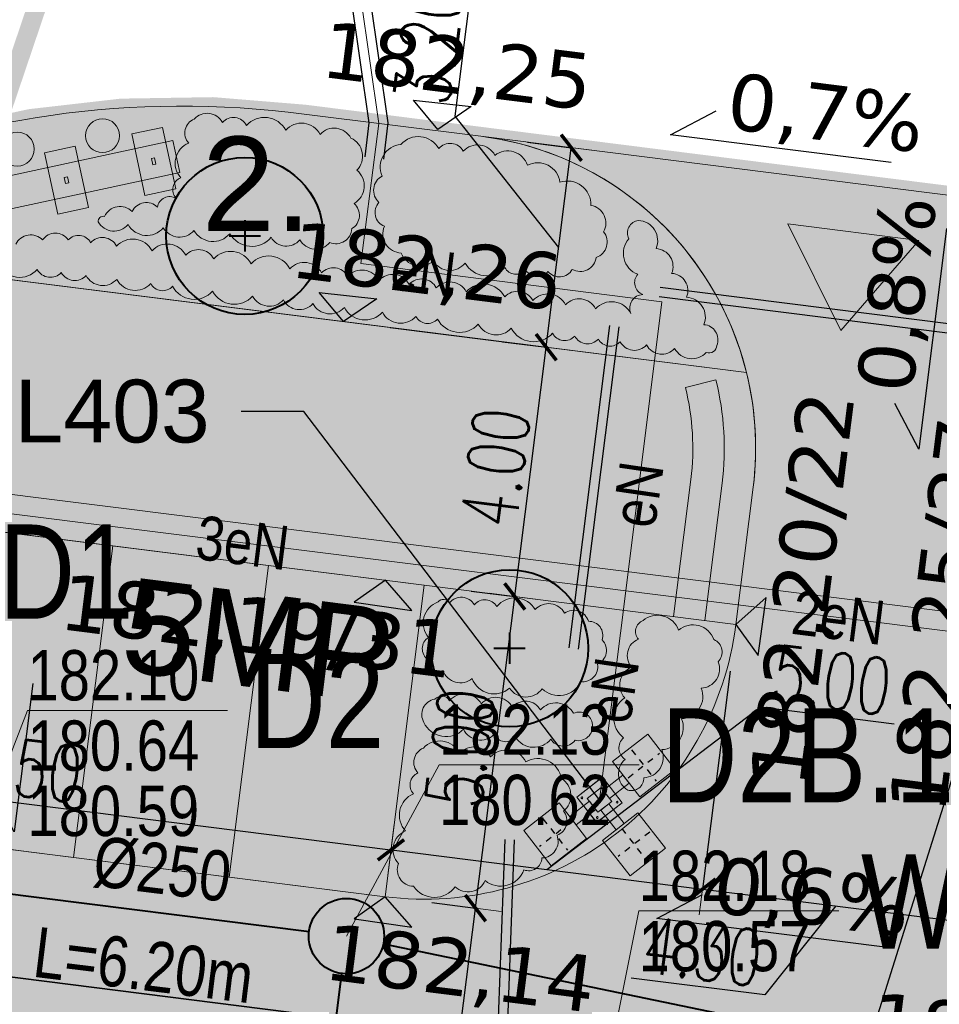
# Model space of a CAD drawing. Header units: millimetres. Extents: x 0 to 6566002, y 0 to 5716629.
# Tile 75 of 99: x 6564849 to 6564864, y 5715941 to 5715957. Entities that reach past the tile are written whole.
import ezdxf
from ezdxf import colors
from ezdxf.entities.mleader import LeaderData, LeaderLine
from ezdxf.enums import TextEntityAlignment as Align
from ezdxf.math import Vec2, Vec3

# ---------------------------------------------------------------- set-up
doc = ezdxf.new("R2010")
doc.units = ezdxf.units.MM
for name, pattern in [('ACAD_ISO04W100', [30, 24, -3, 0, -3]), ('DASHDOT', [25.4, 12.7, -6.35, 0, -6.35]), ('DASHED', [19.05, 12.7, -6.35])]:
    doc.linetypes.add(name, pattern=pattern)
doc.layers.add('!! KFC - IS-woda', color=160, linetype='Continuous')
doc.layers.add('E-przepusty', color=200, linetype='Continuous')
for name, color, linetype, lineweight in [('!IS-KD_OPIS', 64, 'Continuous', 13), ('!IS-W-OPIS RZĘDNYCH', 160, 'Continuous', 13), ('E-rys_sieci_nn_Amrest', 10, 'Continuous', 18), ('IS-KD', 64, 'kd_LINE', 40), ('MBC_krawezniki', 42, 'Continuous', 20), ('MBC_miejsca_parkingowe', 30, 'Continuous', 9), ('MBC_obszary', 143, 'Continuous', 5), ('MBC_opisy', 255, 'Continuous', 13), ('MBC_oprawy_zew', 12, 'Continuous', 15), ('MBC_oprawy_zew_opisy', 12, 'Continuous', 15), ('MBC_symbole', 255, 'Continuous', 13), ('MBC_szraf', 143, 'Continuous', 15), ('MBC_sztafaz', 36, 'Continuous', 15), ('MBC_sztafaz_opisy', 36, 'Continuous', 15), ('MBC_wymiar_ogolne', 133, 'Continuous', 13), ('MBC_zakres', 160, 'Continuous', 35), ('MBC_zakres_2', 160, 'Continuous', 35), ('pr_rzędne', 5, 'Continuous', 25), ('ps_obrzeze', 218, 'Continuous', 13), ('USUNIETE SIECI', 7, 'NIEIST_1', 5), ('WZ PRZEPUSTY_nawadnianie', 150, 'Continuous', 25), ('WZ_proj_krzewy', 94, 'Continuous', 20)]:
    doc.layers.add(name, color=color, linetype=linetype, lineweight=lineweight)
for name, color, linetype, lineweight, true_color in [('pr_plytki dla niewidomych', 7, 'Continuous', 0, 0x7f007f), ('pr_separatory', 7, 'Continuous', 0, 0xd17f15), ('WZ DRZEWA PROJEKTOWANE_nasadzenia kompensacyjne', 7, 'Continuous', 40, 0x1ba2a7)]:
    doc.layers.add(name, color=color, linetype=linetype, lineweight=lineweight, true_color=true_color)
doc.styles.add('Arial 5', font='arial.ttf', dxfattribs={"height": 1})
doc.styles.add('HB', font='isocpeui.ttf')
doc.styles.add('MtXpl_Arial_Narrow', font='ARIALN.TTF')
doc.styles.add('SIMPLEX', font='simplex.shx', dxfattribs={"width": 0.7})
doc.styles.get("Standard").update_dxf_attribs({"font": 'arial.ttf'})
doc.styles.add('Style-Verdana', font='verdana.ttf')
doc.linetypes.add('kd_LINE', pattern='A,12.7,-5.08,["kd",HB,S=2.54,R=0,X=-3.5,Y=-1.27],-2.35', length=20.13)
doc.linetypes.add('NIEIST_1', pattern='A,20,-0.01,["X",Standard,S=5,R=0,X=-2.54,Y=-2.54],-0.01', length=20.02)
doc.dimstyles.new('maadST', dxfattribs={"dimscale": 0.0075, "dimtxt": 120, "dimasz": 1, "dimexe": 0.25, "dimexo": 100, "dimgap": 15, "dimtad": 1, "dimrnd": 0.1, "dimzin": 0, "dimdsep": 46, "dimtxsty": 'SIMPLEX', "dimblk": 'MaadTick', "dimcen": 0, "dimdle": 0.2, "dimclrd": 256, "dimclre": 256, "dimclrt": 256, "dimadec": 0, "dimazin": 0, "dimtfac": 1, "dimtmove": 1, "dimatfit": 3, "dimldrblk": 'INTEGRAL', "dimfxl": 1, "dimtolj": 1, "dimtzin": 0, "dimarcsym": 0})

# ---------------------------------------------------------------- blocks, each defined once
blk = doc.blocks.new('L403 Square Bis top')
at = {"color": 0}
for points in [[(-22.875, -22.875), (22.875, -22.875), (22.875, 22.875), (-22.875, 22.875)], [(-66.375, -9), (-48.375, -9), (-48.375, 9), (-66.375, 9)], [(-48.375, -5.25), (-22.875, -5.25), (-22.875, 5.25), (-48.375, 5.25)]]:
    blk.add_lwpolyline(points, close=True, dxfattribs=at)
blk.add_lwpolyline([(-40.875, 5.25), (-40.875, 16.5), (-73.875, 16.5), (-73.875, -16.5), (-40.875, -16.5), (-40.875, -5.25)], dxfattribs=at)
for centre in [(-70.125, 12.75), (-44.625, 12.75), (-70.125, -12.75), (-44.625, -12.75)]:
    blk.add_circle(centre, 0.938, dxfattribs=at)
at = {"layer": 'Defpoints', "linetype": 'ACAD_ISO04W100', "ltscale": 0.1}
for p, q in [((0, 20.325), (0, -20.325)), ((-20.325, 0), (20.325, 0))]:
    blk.add_line(p, q, dxfattribs=at)
blk = doc.blocks.new('_SITEPLAN_BANNER')
at = {"layer": 'MBC_sztafaz'}
h = blk.add_hatch(color=256, dxfattribs=at)
h.dxf.hatch_style = 1
h.paths.add_polyline_path([(0, 8), (500, 8), (500, -18), (0, -18)])
at = {"layer": 'MBC_sztafaz', "lineweight": 5}
for points in [[(12, 20), (62, 20), (62, -30), (12, -30)], [(154, 20), (204, 20), (204, -30), (154, -30)], [(296, 20), (346, 20), (346, -30), (296, -30)], [(438, 20), (488, 20), (488, -30), (438, -30)], [(0, 8), (500, 8), (500, -18), (0, -18)], [(34.5, -2.5), (39.5, -2.5), (39.5, -7.5), (34.5, -7.5)], [(176.5, -2.5), (181.5, -2.5), (181.5, -7.5), (176.5, -7.5)], [(318.5, -2.5), (323.5, -2.5), (323.5, -7.5), (318.5, -7.5)], [(460.5, -2.5), (465.5, -2.5), (465.5, -7.5), (460.5, -7.5)]]:
    blk.add_lwpolyline(points, close=True, dxfattribs=at)
blk = doc.blocks.new('_None')
blk = doc.blocks.new('MaadTick')
at = {"color": 0}
blk.add_line((0, -54.8), (0, 54.8), dxfattribs=at)
at = {"color": 0, "const_width": 7.5}
blk.add_lwpolyline([(25, 25), (-25, -25)], dxfattribs=at)
blk = doc.blocks.new('*D61')
at = {"layer": 'Defpoints', "color": 0, "transparency": 16777216}
for p in [(6564855.133, 5715942.622), (6564856.573, 5715942.441), (6564857.435, 5715936.285)]:
    blk.add_point(p, dxfattribs=at)
at = {"layer": 'MBC_wymiar_ogolne', "lineweight": -2, "transparency": 16777216}
for p, q in [((6564855.877, 5715942.529), (6564856.575, 5715942.441)), ((6564855.824, 5715936.495), (6564856.572, 5715942.433)), ((6564856.691, 5715936.378), (6564855.821, 5715936.488))]:
    blk.add_line(p, q, dxfattribs=at)
at = {"layer": 'MBC_wymiar_ogolne', "lineweight": -2, "transparency": 16777216, "xscale": 0.0075, "yscale": 0.0075, "zscale": 0.0075}
for p, rotation in [((6564856.573, 5715942.441), 82.81540142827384), ((6564855.823, 5715936.488), 262.8154014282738)]:
    blk.add_blockref('MaadTick', p, dxfattribs=dict(at, rotation=rotation))
at = {"layer": 'MBC_wymiar_ogolne', "transparency": 16777216, "insert": (6564855.64, 5715939.535), "char_height": 0.9, "attachment_point": 5, "rotation": 82.8154, "style": 'SIMPLEX'}
blk.add_mtext('\\A1;6.00', dxfattribs=at)
blk = doc.blocks.new('_Integral')
at = {"color": 0, "linetype": 'ByBlock', "lineweight": -2}
for centre, start, end in [((0.4, -0.1), 102, 168), ((-0.4, 0.1), 282, 348)]:
    blk.add_arc(centre, 0.454, start, end, dxfattribs=at)
blk = doc.blocks.new('*D62')
at = {"layer": 'Defpoints', "color": 0, "transparency": 16777216}
for p in [(6564855.758, 5715947.583), (6564857.198, 5715947.402), (6564855.133, 5715942.622)]:
    blk.add_point(p, dxfattribs=at)
at = {"layer": 'MBC_wymiar_ogolne', "lineweight": -2, "transparency": 16777216}
for p, q in [((6564856.502, 5715947.489), (6564857.2, 5715947.401)), ((6564856.574, 5715942.448), (6564857.197, 5715947.394)), ((6564855.877, 5715942.529), (6564856.575, 5715942.441))]:
    blk.add_line(p, q, dxfattribs=at)
at = {"layer": 'MBC_wymiar_ogolne', "lineweight": -2, "transparency": 16777216, "xscale": 0.0075, "yscale": 0.0075, "zscale": 0.0075}
for p, rotation in [((6564857.198, 5715947.402), 82.81540142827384), ((6564856.573, 5715942.441), 262.8154014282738)]:
    blk.add_blockref('MaadTick', p, dxfattribs=dict(at, rotation=rotation))
at = {"layer": 'MBC_wymiar_ogolne', "transparency": 16777216, "insert": (6564856.328, 5715944.992), "char_height": 0.9, "attachment_point": 5, "rotation": 82.8154, "style": 'SIMPLEX'}
blk.add_mtext('\\A1;5.00', dxfattribs=at)
blk = doc.blocks.new('*D63')
at = {"layer": 'Defpoints', "color": 0, "transparency": 16777216}
for p in [(6564856.258, 5715951.552), (6564857.699, 5715951.37), (6564855.758, 5715947.583)]:
    blk.add_point(p, dxfattribs=at)
at = {"layer": 'MBC_wymiar_ogolne', "lineweight": -2, "transparency": 16777216}
for p, q in [((6564857.003, 5715951.458), (6564857.701, 5715951.37)), ((6564857.199, 5715947.409), (6564857.698, 5715951.363)), ((6564856.502, 5715947.489), (6564857.2, 5715947.401))]:
    blk.add_line(p, q, dxfattribs=at)
at = {"layer": 'MBC_wymiar_ogolne', "lineweight": -2, "transparency": 16777216, "xscale": 0.0075, "yscale": 0.0075, "zscale": 0.0075}
for p, rotation in [((6564857.699, 5715951.37), 82.81540142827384), ((6564857.198, 5715947.402), 262.8154014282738)]:
    blk.add_blockref('MaadTick', p, dxfattribs=dict(at, rotation=rotation))
at = {"layer": 'MBC_wymiar_ogolne', "transparency": 16777216, "insert": (6564856.89, 5715949.456), "char_height": 0.9, "attachment_point": 5, "rotation": 82.8154, "style": 'SIMPLEX'}
blk.add_mtext('\\A1;4.00', dxfattribs=at)
blk = doc.blocks.new('*D64')
at = {"layer": 'Defpoints', "color": 0, "transparency": 16777216}
for p in [(6564856.659, 5715954.727), (6564858.099, 5715954.545), (6564854.473, 5715951.777)]:
    blk.add_point(p, dxfattribs=at)
at = {"layer": 'MBC_wymiar_ogolne', "lineweight": -2, "transparency": 16777216}
for p, q in [((6564856.251, 5715955.048), (6564856.519, 5715957.176)), ((6564857.899, 5715952.958), (6564856.251, 5715955.048)), ((6564857.403, 5715954.633), (6564858.101, 5715954.545)), ((6564857.7, 5715951.378), (6564858.098, 5715954.538)), ((6564855.217, 5715951.683), (6564857.701, 5715951.37))]:
    blk.add_line(p, q, dxfattribs=at)
at = {"layer": 'MBC_wymiar_ogolne', "lineweight": -2, "transparency": 16777216, "xscale": 0.0075, "yscale": 0.0075, "zscale": 0.0075}
for p, rotation in [((6564858.099, 5715954.545), 82.81540142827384), ((6564857.699, 5715951.37), 262.8154014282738)]:
    blk.add_blockref('MaadTick', p, dxfattribs=dict(at, rotation=rotation))
at = {"layer": 'MBC_wymiar_ogolne', "transparency": 16777216, "insert": (6564855.827, 5715956.182), "char_height": 0.9, "attachment_point": 5, "rotation": 82.8154, "style": 'SIMPLEX'}
blk.add_mtext('\\A1;3.20', dxfattribs=at)
blk = doc.blocks.new('*D79')
at = {"layer": 'Defpoints', "color": 0, "transparency": 16777216}
for p in [(6564843.135, 5715947.388), (6564855.227, 5715943.368), (6564855.133, 5715942.622)]:
    blk.add_point(p, dxfattribs=at)
at = {"layer": 'MBC_wymiar_ogolne', "lineweight": -2, "transparency": 16777216}
for p, q in [((6564843.041, 5715946.644), (6564842.825, 5715944.929)), ((6564842.832, 5715944.93), (6564855.219, 5715943.369)), ((6564855.227, 5715943.366), (6564855.227, 5715943.37))]:
    blk.add_line(p, q, dxfattribs=at)
at = {"layer": 'MBC_wymiar_ogolne', "lineweight": -2, "transparency": 16777216, "xscale": 0.0075, "yscale": 0.0075, "zscale": 0.0075}
for p, rotation in [((6564842.825, 5715944.931), 172.8154014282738), ((6564855.227, 5715943.368), 352.8154014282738)]:
    blk.add_blockref('MaadTick', p, dxfattribs=dict(at, rotation=rotation))
at = {"layer": 'MBC_wymiar_ogolne', "transparency": 16777216, "insert": (6564849.096, 5715944.708), "char_height": 0.9, "attachment_point": 5, "rotation": 352.8154, "style": 'SIMPLEX'}
blk.add_mtext('\\A1;12.50', dxfattribs=at)
blk = doc.blocks.new('*D80')
at = {"layer": 'Defpoints', "color": 0, "transparency": 16777216}
for p in [(6564860.719, 5715946.958), (6564855.133, 5715942.622), (6564860.188, 5715942.743)]:
    blk.add_point(p, dxfattribs=at)
at = {"layer": 'MBC_wymiar_ogolne', "lineweight": -2, "transparency": 16777216}
for p, q in [((6564860.625, 5715946.214), (6564860.187, 5715942.741)), ((6564857.707, 5715943.055), (6564861.11, 5715945.645)), ((6564861.11, 5715945.645), (6564863.238, 5715945.377)), ((6564855.227, 5715943.366), (6564855.227, 5715943.37)), ((6564855.234, 5715943.367), (6564860.18, 5715942.743))]:
    blk.add_line(p, q, dxfattribs=at)
at = {"layer": 'MBC_wymiar_ogolne', "lineweight": -2, "transparency": 16777216, "xscale": 0.0075, "yscale": 0.0075, "zscale": 0.0075}
for p, rotation in [((6564855.227, 5715943.368), 172.8154014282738), ((6564860.188, 5715942.743), 352.8154014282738)]:
    blk.add_blockref('MaadTick', p, dxfattribs=dict(at, rotation=rotation))
at = {"layer": 'MBC_wymiar_ogolne', "transparency": 16777216, "insert": (6564862.245, 5715946.069), "char_height": 0.9, "attachment_point": 5, "rotation": 352.8154, "style": 'SIMPLEX'}
blk.add_mtext('\\A1;5.00', dxfattribs=at)
blk = doc.blocks.new('*D81')
at = {"layer": 'Defpoints', "color": 0, "transparency": 16777216}
for p in [(6564860.719, 5715946.958), (6564864.429, 5715942.208), (6564864.335, 5715941.462)]:
    blk.add_point(p, dxfattribs=at)
at = {"layer": 'MBC_wymiar_ogolne', "lineweight": -2, "transparency": 16777216}
for p, q in [((6564860.625, 5715946.214), (6564860.187, 5715942.741)), ((6564860.195, 5715942.742), (6564864.422, 5715942.209)), ((6564862.308, 5715942.475), (6564861.18, 5715941.058)), ((6564864.429, 5715942.207), (6564864.429, 5715942.21)), ((6564861.18, 5715941.058), (6564859.052, 5715941.326))]:
    blk.add_line(p, q, dxfattribs=at)
at = {"layer": 'MBC_wymiar_ogolne', "lineweight": -2, "transparency": 16777216, "xscale": 0.0075, "yscale": 0.0075, "zscale": 0.0075}
for p, rotation in [((6564860.188, 5715942.743), 172.8154014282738), ((6564864.429, 5715942.208), 352.8154014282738)]:
    blk.add_blockref('MaadTick', p, dxfattribs=dict(at, rotation=rotation))
at = {"layer": 'MBC_wymiar_ogolne', "transparency": 16777216, "insert": (6564860.187, 5715941.75), "char_height": 0.9, "attachment_point": 5, "rotation": 352.8154, "style": 'SIMPLEX'}
blk.add_mtext('\\A1;4.30', dxfattribs=at)
blk = doc.blocks.new('*D99')
at = {"layer": 'Defpoints', "color": 0, "transparency": 16777216}
for p in [(6564877.88, 5715976.29), (6564861.043, 5715934.595), (6564864.443, 5715933.527)]:
    blk.add_point(p, dxfattribs=at)
at = {"layer": 'MBC_wymiar_ogolne', "lineweight": -2, "transparency": 16777216}
for p, q in [((6564874.477, 5715977.351), (6564861.045, 5715934.602)), ((6564877.164, 5715976.515), (6564874.477, 5715977.359)), ((6564863.728, 5715933.751), (6564861.041, 5715934.596))]:
    blk.add_line(p, q, dxfattribs=at)
at = {"layer": 'MBC_wymiar_ogolne', "lineweight": -2, "transparency": 16777216, "xscale": 0.0075, "yscale": 0.0075, "zscale": 0.0075}
for p, rotation in [((6564874.479, 5715977.359), 72.5568132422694), ((6564861.043, 5715934.595), 252.5568132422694)]:
    blk.add_blockref('MaadTick', p, dxfattribs=dict(at, rotation=rotation))
at = {"layer": 'MBC_wymiar_ogolne', "transparency": 16777216, "insert": (6564867.224, 5715956.145), "char_height": 0.9, "attachment_point": 5, "rotation": 72.5568, "style": 'SIMPLEX'}
blk.add_mtext('\\A1;44.80', dxfattribs=at)
blk = doc.blocks.new('drzewo proj')
at = {"layer": 'WZ DRZEWA PROJEKTOWANE_nasadzenia kompensacyjne', "color": 0}
for points in [[(6564848.497, 5715868.085), (6564848.497, 5715867.585)], [(6564848.247, 5715867.835), (6564848.747, 5715867.835)]]:
    blk.add_lwpolyline(points, dxfattribs=at)
blk.add_circle((6564848.497, 5715867.835), 1.25, dxfattribs=at)

msp = doc.modelspace()

# ---------------------------------------------------------------- hatches: boundary and pattern name
at = {"layer": 'MBC_symbole'}
h = msp.add_hatch(color=82, dxfattribs=at)
h.dxf.hatch_style = 1
h.paths.add_polyline_path([(6564863.63, 5715953.069), (6564862.391, 5715951.636), (6564861.546, 5715953.332)])
at = {"layer": 'MBC_szraf'}
h = msp.add_hatch(dxfattribs=at)
h.set_pattern_fill('GOST_GLASS', color=64, scale=0.1, angle=180)
h.set_pattern_definition([(217.8154, (6564851.5972, 5715920.57143), (-0.841866, 0.1061225), [0.5, -0.7]), (217.8154, (6564851.38676, 5715920.59797), (-0.841866, 0.1061225), [0.2, -1]), (217.8154, (6564851.5707, 5715920.36097), (-0.841866, 0.1061225), [0.2, -1])])
h.paths.add_polyline_path([(6564879.763, 5715911.175), (6564879.481, 5715908.937), (6564891.437, 5715909.385), (6564891.628, 5715911), (6564886.668, 5715911.625), (6564886.504, 5715910.325)])
h.paths.add_polyline_path([(6564846.159, 5715915.411), (6564845.659, 5715911.442), (6564868.704, 5715908.537), (6564877.253, 5715908.854), (6564877.58, 5715911.45)])
edge = h.paths.add_edge_path()
edge.add_line((6564839.417, 5715917.894), (6564837.249, 5715920.687))
edge.add_line((6564837.249, 5715920.687), (6564839.5, 5715938.545))
edge.add_line((6564839.5, 5715938.545), (6564842.293, 5715940.713))
edge.add_line((6564842.293, 5715940.713), (6564843.356, 5715949.146))
edge.add_line((6564843.356, 5715949.146), (6564840.213, 5715949.543))
edge.add_arc((6564851.909, 5715940.301), 14.906, 141.6866, 144.249)
edge.add_line((6564839.811, 5715949.011), (6564835.241, 5715912.756))
edge.add_line((6564835.241, 5715912.756), (6564838.714, 5715912.318))
edge.add_line((6564838.714, 5715912.318), (6564839.417, 5715917.894))
edge = h.paths.add_edge_path()
edge.add_line((6564855.758, 5715947.583), (6564855.133, 5715942.622))
edge.add_arc((6564855.758, 5715947.583), 5, 262.8154, 352.8154)
edge.add_line((6564860.719, 5715946.958), (6564855.758, 5715947.583))
edge = h.paths.add_edge_path()
edge.add_arc((6564856.033, 5715949.766), 5, 13.9156, 82.8154)
edge.add_line((6564856.659, 5715954.727), (6564853.848, 5715955.081))
edge.add_arc((6564851.909, 5715940.301), 14.906, 82.5263, 121.066)
edge.add_line((6564844.217, 5715953.07), (6564860.887, 5715950.968))
at = {"layer": 'MBC_szraf', "true_color": 0x636466, "transparency": 33554687}
h = msp.add_hatch(dxfattribs=at)
h.set_pattern_fill('DOTS', color=251, scale=0.3)
edge = h.paths.add_edge_path()
edge.add_line((6564890.021, 5715938.225), (6564890.646, 5715943.185))
edge.add_line((6564890.646, 5715943.185), (6564890.921, 5715945.368))
edge.add_arc((6564895.882, 5715944.743), 5, 82.8154, 172.8154, ccw=False)
edge.add_line((6564896.507, 5715949.703), (6564887.889, 5715950.79))
edge.add_arc((6564887.82, 5715950.295), 0.5, -29.8834, 82.0755, ccw=False)
edge.add_arc((6564895.911, 5715944.735), 9.319, 145.2621, 172.7932)
edge.add_line((6564886.666, 5715945.904), (6564886.391, 5715943.722))
edge.add_arc((6564881.43, 5715944.347), 5, 262.8154, 352.8154, ccw=False)
edge.add_line((6564880.805, 5715939.386), (6564866.716, 5715941.162))
edge.add_line((6564866.716, 5715941.162), (6564864.335, 5715941.462))
edge.add_line((6564864.335, 5715941.462), (6564865.235, 5715948.606))
edge.add_arc((6564856.033, 5715949.766), 9.275, 352.8154, 380.2166)
edge.add_arc((6564865.206, 5715953.144), 0.5, 82.7802, 200.2166, ccw=False)
edge.add_line((6564865.269, 5715953.64), (6564856.659, 5715954.727))
edge.add_arc((6564856.033, 5715949.766), 5, -7.1846, 82.8154, ccw=False)
edge.add_line((6564860.994, 5715949.141), (6564860.719, 5715946.958))
edge.add_arc((6564855.758, 5715947.583), 5, 262.8154, 352.8154, ccw=False)
edge.add_line((6564855.133, 5715942.622), (6564842.731, 5715944.186))
edge.add_line((6564842.731, 5715944.186), (6564842.293, 5715940.713))
edge.add_line((6564842.293, 5715940.713), (6564839.417, 5715917.894))
edge.add_line((6564839.417, 5715917.894), (6564839.214, 5715916.287))
edge.add_line((6564839.214, 5715916.287), (6564846.159, 5715915.411))
edge.add_line((6564846.159, 5715915.411), (6564877.58, 5715911.45))
edge.add_line((6564877.58, 5715911.45), (6564879.763, 5715911.175))
edge.add_line((6564879.763, 5715911.175), (6564886.504, 5715910.325))
edge.add_line((6564886.504, 5715910.325), (6564886.668, 5715911.625))
edge.add_line((6564886.668, 5715911.625), (6564887.918, 5715921.547))
edge.add_line((6564887.918, 5715921.547), (6564888.031, 5715922.439))
edge.add_line((6564888.031, 5715922.439), (6564888.343, 5715924.92))
edge.add_line((6564888.343, 5715924.92), (6564888.457, 5715925.823))
edge.add_line((6564888.457, 5715925.823), (6564890.021, 5715938.225))
edge = h.paths.add_edge_path(flags=16)
edge.add_line((6564877.569, 5715933.747), (6564850.414, 5715937.17))
edge.add_arc((6564849.801, 5715932.158), 5.049, 83.0282, 166.577)
edge.add_line((6564844.89, 5715933.33), (6564844.062, 5715926.762))
edge.add_arc((6564851.503, 5715925.824), 7.5, 172.8154, 262.8154)
edge.add_line((6564850.565, 5715918.383), (6564876.53, 5715915.11))
edge.add_arc((6564877.155, 5715920.071), 5, 262.8154, 352.8154)
edge.add_line((6564882.116, 5715919.446), (6564883.257, 5715928.494))
edge.add_arc((6564878.209, 5715928.577), 5.049, 359.0538, 442.6026)
edge.add_arc((6564856.328, 5715760.048), 174.992, 82.60258, 83.02822)
edge = h.paths.add_edge_path()
edge.add_line((6564900.184, 5715949.24), (6564899.872, 5715946.76))
edge.add_arc((6564897.391, 5715947.072), 2.5, 352.8154, 442.8133)
edge.add_line((6564897.704, 5715949.553), (6564900.184, 5715949.24))
at = {"layer": 'MBC_szraf'}
h = msp.add_hatch(dxfattribs=at)
h.set_pattern_fill('AR-SAND', color=251, scale=0.01, angle=180)
h.set_pattern_definition([(210.3154, (6564851.59722, 5715920.57143), (-0.0453345, -0.4875716), [0, -0.38608, 0, -0.4318, 0, -0.41275]), (180.3154, (6564851.5972, 5715920.57143), (-0.535645, -0.654977), [0, -0.20828, 0, -0.34798, 0, -0.13335]), (140.3154, (6564851.9072, 5715920.53236), (-0.7849615, 0.097501), [0, -0.127, 0, -0.4572, 0, -0.5969]), (130.3154, (6564851.9072, 5715920.53236), (-0.785442, -0.125684), [0, -0.0635, 0, -0.29972, 0, -0.3429])])
edge = h.paths.add_edge_path()
edge.add_arc((6564851.909, 5715940.301), 14.906, 121.066, 141.6866)
edge.add_line((6564840.213, 5715949.543), (6564843.356, 5715949.146))
edge.add_line((6564843.356, 5715949.146), (6564855.758, 5715947.583))
edge.add_line((6564855.758, 5715947.583), (6564860.719, 5715946.958))
edge.add_line((6564860.719, 5715946.958), (6564860.994, 5715949.141))
edge.add_arc((6564856.033, 5715949.766), 5, 352.8154, 373.9156)
edge.add_line((6564860.887, 5715950.968), (6564844.217, 5715953.07))
at = {"layer": 'MBC_szraf', "transparency": 33554559}
h = msp.add_hatch(dxfattribs=at)
h.set_pattern_fill('AR-SAND', color=210, scale=0.01, angle=180)
h.set_pattern_definition([(217.5, (0, 0), (0.01600031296, -0.48941323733), [0, -0.38608, 0, -0.4318, 0, -0.41275]), (187.5, (0, 0), (-0.44952328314, -0.71682510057), [0, -0.20828, 0, -0.34798, 0, -0.13335]), (147.5, (0.3124, -4e-17), (-0.790992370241, -0.001437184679), [0, -0.127, 0, -0.4572, 0, -0.5969]), (137.5, (0.3124, -4e-17), (-0.76355645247, -0.222929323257), [0, -0.0635, 0, -0.29972, 0, -0.3429])])
h.paths.add_polyline_path([(6564881.43, 5715944.347), (6564867.143, 5715946.148), (6564866.518, 5715941.187), (6564880.805, 5715939.386)])
h.paths.add_polyline_path([(6564842.293, 5715940.713), (6564839.5, 5715938.545), (6564837.249, 5715920.687), (6564839.417, 5715917.894)])
h.paths.add_polyline_path([(6564855.758, 5715947.583), (6564843.356, 5715949.146), (6564842.731, 5715944.186), (6564855.133, 5715942.622)])
edge = h.paths.add_edge_path()
edge.add_line((6564852.894, 5715936.857), (6564850.414, 5715937.17))
edge.add_arc((6564849.801, 5715932.158), 5.049, 83.0282, 166.577)
edge.add_line((6564844.89, 5715933.33), (6564844.062, 5715926.762))
edge.add_arc((6564851.503, 5715925.824), 7.5, 172.8154, 262.8154)
edge.add_line((6564850.565, 5715918.383), (6564873.97, 5715915.433))
edge.add_line((6564873.97, 5715915.433), (6564871.803, 5715918.226))
edge.add_line((6564871.803, 5715918.226), (6564850.878, 5715920.864))
edge.add_arc((6564851.503, 5715925.824), 5, 172.8154, 262.8154, ccw=False)
edge.add_line((6564846.543, 5715926.45), (6564847.371, 5715933.018))
edge.add_arc((6564852.281, 5715931.846), 5.049, 83.0282, 166.577, ccw=False)
at = {"layer": 'pr_plytki dla niewidomych'}
h = msp.add_hatch(color=256, dxfattribs=at)
edge = h.paths.add_edge_path()
edge.add_arc((6564856.121, 5715949.763), 4.413, 352.711, 376.7737)
edge.add_line((6564860.346, 5715951.036), (6564859.864, 5715950.885))
edge.add_arc((6564856.213, 5715949.76), 3.821, -7.4332, 17.1312, ccw=False)
edge.add_line((6564860.002, 5715949.266), (6564859.727, 5715947.083))
edge.add_line((6564859.727, 5715947.083), (6564860.223, 5715947.02))
edge.add_line((6564860.223, 5715947.02), (6564860.498, 5715949.203))
at = {"layer": 'WZ_proj_krzewy', "transparency": 33554534}
h = msp.add_hatch(color=63, dxfattribs=at)
h.dxf.hatch_style = 1
edge = h.paths.add_edge_path()
edge.add_arc((6564881.581, 5715920.214), 0.5, 0, 360)
edge = h.paths.add_edge_path()
edge.add_arc((6564881.839, 5715921.902), 0.5, 0, 360)
edge = h.paths.add_edge_path()
edge.add_arc((6564876.912, 5715917.872), 0.5, 0, 360)
edge = h.paths.add_edge_path()
edge.add_arc((6564882.591, 5715926.933), 0.5, 0, 360)
edge = h.paths.add_edge_path()
edge.add_arc((6564882.663, 5715928.604), 0.5, 0, 360)
edge = h.paths.add_edge_path()
edge.add_arc((6564879.53, 5715932.693), 0.5, 0, 360)
edge = h.paths.add_edge_path()
edge.add_arc((6564847.296, 5715927.961), 0.5, 0, 360)
edge = h.paths.add_edge_path()
edge.add_arc((6564848.962, 5715933.094), 0.5, 0, 360)
edge = h.paths.add_edge_path()
edge.add_arc((6564852.256, 5715935.966), 0.5, 0, 360)
edge = h.paths.add_edge_path()
edge.add_arc((6564850.636, 5715954.737), 0.27, 0, 360)
edge = h.paths.add_edge_path()
edge.add_arc((6564849.279, 5715954.524), 0.27, 0, 360)
edge = h.paths.add_edge_path()
edge.add_arc((6564847.873, 5715954.216), 0.27, 0, 360)
edge = h.paths.add_edge_path()
edge.add_arc((6564892.634, 5715946.919), 0.27, 0, 360)
edge = h.paths.add_edge_path()
edge.add_arc((6564891.831, 5715947.05), 0.27, 0, 360)
edge = h.paths.add_edge_path()
edge.add_arc((6564892.518, 5715947.816), 0.27, 0, 360)

# ---------------------------------------------------------------- linework, layer by layer
at = {"layer": '!! KFC - IS-woda', "lineweight": 35}
msp.add_line((6564840.865, 5715942.39), (6564858.72, 5715940.141), dxfattribs=at)
at = {"layer": '!IS-KD_OPIS'}
for points in [[(6564848.35, 5715942.768), (6564849.44, 5715945.588), (6564852.626, 5715945.588)], [(6564854.519, 5715941.996), (6564855.993, 5715944.723), (6564859.179, 5715944.723)]]:
    msp.add_lwpolyline(points, dxfattribs=at)
at = {"layer": '!IS-W-OPIS RZĘDNYCH'}
msp.add_lwpolyline([(6564858.72, 5715940.141), (6564859.171, 5715942.396), (6564862.357, 5715942.396)], dxfattribs=at)
at = {"layer": 'E-przepusty'}
for p, q in [((6564854.88, 5715954.94), (6564851.624, 5715977.61)), ((6564855.182, 5715954.943), (6564851.921, 5715977.653)), ((6564854.815, 5715954.4), (6564854.88, 5715954.94)), ((6564855.113, 5715954.365), (6564855.182, 5715954.943))]:
    msp.add_line(p, q, dxfattribs=at)
at = {"layer": 'E-rys_sieci_nn_Amrest'}
for p, q in [((6564855.032, 5715954.932), (6564851.714, 5715978.039)), ((6564854.749, 5715952.7), (6564855.032, 5715954.932)), ((6564854.749, 5715952.7), (6564855.032, 5715954.932)), ((6564859.542, 5715952.092), (6564854.749, 5715952.7)), ((6564859.542, 5715952.092), (6564858.965, 5715947.491)), ((6564841.754, 5715949.651), (6564867.183, 5715946.46)), ((6564858.547, 5715944.163, 6.001), (6564858.965, 5715947.491))]:
    msp.add_line(p, q, dxfattribs=at)
at = {"layer": 'IS-KD', "linetype": 'ByBlock', "ltscale": 0.3}
for p, q in [((6564848.945, 5715942.694), (6564853.923, 5715942.07)), ((6564855.106, 5715941.874), (6564863.763, 5715940.081))]:
    msp.add_line(p, q, dxfattribs=at)
msp.add_lwpolyline([(6564853.615, 5715934.821), (6564854.444, 5715941.4)], dxfattribs=at)
msp.add_circle((6564854.519, 5715941.995), 0.6, dxfattribs=at)
at = {"layer": 'MBC_krawezniki'}
for points in [[(6564856.659, 5715954.727, -0.310029), (6564860.887, 5715950.968)], [(6564860.719, 5715946.958, -0.414214), (6564855.133, 5715942.622), (6564855.758, 5715947.583), (6564843.356, 5715949.146), (6564842.293, 5715940.713), (6564839.5, 5715938.545), (6564837.249, 5715920.687), (6564839.417, 5715917.894), (6564839.214, 5715916.287), (6564838.714, 5715912.318), (6564845.659, 5715911.442), (6564846.159, 5715915.411), (6564877.58, 5715911.45)]]:
    msp.add_lwpolyline(points, format="xyb", dxfattribs=at)
at = {"layer": 'MBC_krawezniki', "color": 132, "true_color": 0x00cccc}
msp.add_lwpolyline([(6564860.887, 5715950.968, -0.092328), (6564860.994, 5715949.141), (6564860.719, 5715946.958)], format="xyb", dxfattribs=at)
at = {"layer": 'MBC_krawezniki', "color": 160, "linetype": 'DASHED', "ltscale": 0.1}
msp.add_lwpolyline([(6564855.133, 5715942.622), (6564842.731, 5715944.186)], dxfattribs=at)
at = {"layer": 'MBC_miejsca_parkingowe'}
for points in [[(6564850.172, 5715943.248), (6564850.797, 5715948.208), (6564848.317, 5715948.521), (6564847.692, 5715943.56)], [(6564852.652, 5715942.935), (6564853.278, 5715947.896), (6564850.797, 5715948.208), (6564850.172, 5715943.248)], [(6564855.133, 5715942.622), (6564855.758, 5715947.583), (6564853.278, 5715947.896), (6564852.652, 5715942.935)]]:
    msp.add_lwpolyline(points, close=True, dxfattribs=at)
at = {"layer": 'MBC_obszary'}
for p, q in [((6564843.356, 5715949.146), (6564855.758, 5715947.583)), ((6564855.758, 5715947.583), (6564855.133, 5715942.622))]:
    msp.add_line(p, q, dxfattribs=at)
msp.add_lwpolyline([(6564855.133, 5715942.622, 0.414214), (6564860.719, 5715946.958), (6564860.994, 5715949.141, 0.414214), (6564856.659, 5715954.727), (6564853.848, 5715955.081, 0.276022), (6564839.811, 5715949.011)], format="xyb", dxfattribs=at)
for points in [[(6564865.861, 5715953.567), (6564856.659, 5715954.727)], [(6564860.887, 5715950.968), (6564844.217, 5715953.07)], [(6564860.719, 5715946.958), (6564855.758, 5715947.583)], [(6564855.133, 5715942.622), (6564842.731, 5715944.186)]]:
    msp.add_lwpolyline(points, dxfattribs=at)
at = {"layer": 'MBC_symbole', "color": 82}
msp.add_lwpolyline([(6564863.63, 5715953.069), (6564862.391, 5715951.636), (6564861.546, 5715953.332), (6564863.63, 5715953.069)], dxfattribs=at)
at = {"layer": 'MBC_zakres', "color": 12, "linetype": 'DASHDOT', "ltscale": 0.1, "const_width": 0.3}
msp.add_lwpolyline([(6564853.848, 5715955.081, 0.276263), (6564839.811, 5715949.011), (6564835.241, 5715912.756), (6564868.704, 5715908.537), (6564895.177, 5715909.518), (6564900.184, 5715949.24)], format="xyb", close=True, dxfattribs=at)
at = {"layer": 'MBC_zakres_2', "color": 210, "linetype": 'DASHDOT', "ltscale": 0.1, "const_width": 0.3}
msp.add_lwpolyline([(6564760.922, 5715982.52), (6564843.177, 5715976.135), (6564849.786, 5715957.37), (6564841.972, 5715934.274), (6564842.631, 5715909.087), (6565027.21, 5715911.289), (6565027.21, 5715887.144), (6565012.29, 5715886.609), (6565012.29, 5715897.814), (6564830.885, 5715895.649), (6564835.855, 5715959.669), (6564759.608, 5715965.588), (6564760.922, 5715982.522)], dxfattribs=at)
at = {"layer": 'pr_plytki dla niewidomych'}
for p, q in [((6564859.916, 5715950.728), (6564860.401, 5715950.848)), ((6564859.727, 5715947.083), (6564860.002, 5715949.266)), ((6564860.223, 5715947.02), (6564860.498, 5715949.203))]:
    msp.add_line(p, q, dxfattribs=at)
for radius in [4.5, 4]:
    msp.add_arc((6564856.033, 5715949.766), radius, 352.8154, 13.9156, dxfattribs=at)
at = {"layer": 'pr_rzędne', "color": 5, "flags": 128}
for points in [[(6564855.974, 5715954.837), (6564855.584, 5715955.301), (6564856.505, 5715955.199), (6564855.974, 5715954.837)], [(6564854.473, 5715951.777), (6564854.082, 5715952.241), (6564855.004, 5715952.139), (6564854.473, 5715951.777)], [(6564855.138, 5715947.661), (6564854.644, 5715947.309), (6564855.562, 5715947.179), (6564855.138, 5715947.661)], [(6564860.719, 5715946.958), (6564861.072, 5715946.464), (6564861.201, 5715947.383), (6564860.719, 5715946.958)], [(6564855.133, 5715942.622), (6564854.639, 5715942.27), (6564855.558, 5715942.14), (6564855.133, 5715942.622)]]:
    msp.add_lwpolyline(points, close=True, dxfattribs=at)
for points in [[(6564863.191, 5715954.308), (6564859.678, 5715954.751), (6564860.407, 5715955.132)], [(6564864.074, 5715953.26), (6564863.631, 5715949.747), (6564863.249, 5715950.476)], [(6564849.526, 5715946.015), (6564849.229, 5715943.657), (6564848.848, 5715944.386)], [(6564863.215, 5715941.801), (6564859.46, 5715942.274), (6564860.189, 5715942.656)]]:
    msp.add_lwpolyline(points, dxfattribs=at)
at = {"layer": 'pr_separatory', "const_width": 0.2}
for points in [[(6564848.478, 5715947.795), (6564850.462, 5715947.545)], [(6564850.958, 5715947.483), (6564852.942, 5715947.233)], [(6564853.438, 5715947.17), (6564855.423, 5715946.92)]]:
    msp.add_lwpolyline(points, dxfattribs=at)
at = {"layer": 'ps_obrzeze'}
msp.add_line((6564855.758, 5715947.583), (6564860.719, 5715946.958), dxfattribs=at)
at = {"layer": 'ps_obrzeze', "flags": 128}
msp.add_lwpolyline([(6564860.887, 5715950.968), (6564854.473, 5715951.777), (6564844.217, 5715953.07)], dxfattribs=at)
at = {"layer": 'USUNIETE SIECI', "ltscale": 0.15, "flags": 128}
msp.add_lwpolyline([(6564840.679, 5715950.092), (6564887.13, 5715944.27), (6564882.55, 5715909.05)], dxfattribs=at)
at = {"layer": 'WZ PRZEPUSTY_nawadnianie'}
for points in [[(6564866.151, 5715951.334), (6564859.495, 5715952.173)], [(6564866.17, 5715951.483), (6564859.514, 5715952.322)], [(6564858.065, 5715946.582), (6564858.712, 5715951.714)], [(6564858.214, 5715946.564), (6564858.861, 5715951.696)], [(6564856.755, 5715935.71), (6564857.044, 5715943.532)], [(6564856.905, 5715935.704), (6564857.194, 5715943.526)]]:
    msp.add_lwpolyline(points, dxfattribs=at)
at = {"layer": 'WZ_proj_krzewy'}
for points in [[(6564852.095, 5715955.002, 0.520567), (6564852.007, 5715954.62, 0.520567), (6564851.88, 5715954.068, 0.520567), (6564851.805, 5715953.742, 0.520567), (6564851.509, 5715953.601, 0.520567), (6564851.108, 5715953.53, 0.520567), (6564850.667, 5715953.452, 0.520567), (6564850.566, 5715953.364, 0.520567), (6564851.041, 5715953.321, 0.520567), (6564851.603, 5715953.271, 0.520567), (6564852.091, 5715953.228, 0.520567), (6564852.662, 5715953.177, 0.520567), (6564853.32, 5715953.119, 0.520567), (6564853.776, 5715953.078, 0.520567), (6564854.254, 5715953.036, 0.520567), (6564854.604, 5715953.258, 0.520567), (6564854.639, 5715953.656, 0.520567), (6564854.686, 5715954.188, 0.520567), (6564854.589, 5715954.698, 0.520567), (6564854.1, 5715954.758, 0.520567), (6564853.551, 5715954.825, 0.520567), (6564852.929, 5715954.901, 0.520567), (6564852.544, 5715954.948, 0.520567)], [(6564855.385, 5715954.596, 0.520567), (6564855.088, 5715954.095, 0.520567), (6564855.036, 5715953.675, 0.520567), (6564855.122, 5715953.295, 0.520567), (6564855.392, 5715952.868, 0.520567), (6564855.902, 5715952.741, 0.520567), (6564856.41, 5715952.71, 0.520567), (6564857.041, 5715952.638, 0.520567), (6564857.372, 5715952.599, 0.520567), (6564857.727, 5715952.575, 0.520567), (6564858.114, 5715952.607, 0.520567), (6564858.496, 5715952.8, 0.520567), (6564858.613, 5715953.205, 0.520567), (6564858.411, 5715953.627, 0.520567), (6564857.917, 5715953.997, 0.520567), (6564857.402, 5715954.266, 0.520567), (6564856.882, 5715954.424, 0.520567), (6564856.379, 5715954.491, 0.520567), (6564855.988, 5715954.532, 0.520567)], [(6564855.977, 5715947.315, 0.520567), (6564855.823, 5715946.751, 0.520567), (6564855.814, 5715946.396, 0.520567), (6564856.056, 5715946.223, 0.520567), (6564856.52, 5715946.095, 0.520567), (6564857.115, 5715945.941, 0.520567), (6564857.635, 5715945.932, 0.520567), (6564858.248, 5715946.048, 0.520567), (6564858.516, 5715946.323, 0.520567), (6564858.589, 5715946.712, 0.520567), (6564858.37, 5715947.007, 0.520567), (6564857.992, 5715947.135, 0.520567), (6564857.524, 5715947.194, 0.520567), (6564856.912, 5715947.242, 0.520567), (6564856.555, 5715947.27, 0.520567), (6564856.16, 5715947.301, 0.520567)], [(6564859.241, 5715947.019, -0.520567), (6564859.807, 5715946.867, -0.520567), (6564860.37, 5715946.715, -0.520567), (6564860.437, 5715946.364, -0.520567), (6564860.166, 5715945.942, -0.520567), (6564859.854, 5715945.455, -0.520567), (6564859.539, 5715944.964, -0.520567), (6564859.251, 5715944.517, -0.520567), (6564858.996, 5715944.321, -0.520567), (6564858.958, 5715944.809, -0.520567), (6564858.932, 5715945.151, -0.520567), (6564858.95, 5715945.788, -0.520567), (6564859.059, 5715946.275, -0.520567), (6564859.168, 5715946.722, -0.520567)], [(6564855.926, 5715945.767, 0.520567), (6564855.751, 5715945.396, 0.520567), (6564856.383, 5715945.287, 0.520567), (6564856.866, 5715945.204, 0.520567), (6564857.212, 5715945.16, 0.520567), (6564857.771, 5715945.132, 0.520567), (6564858.158, 5715945.112, 0.520567), (6564858.436, 5715945.365, 0.520567), (6564858.135, 5715945.542, 0.520567), (6564857.607, 5715945.596, 0.520567), (6564857.161, 5715945.641, 0.520567), (6564856.666, 5715945.692, 0.520567), (6564856.161, 5715945.743, 0.520567)], [(6564855.743, 5715944.989, -0.520567), (6564856.323, 5715944.907, -0.520567), (6564856.814, 5715944.847, -0.520567), (6564857.376, 5715944.772, -0.520567), (6564857.941, 5715944.503, -0.520567), (6564857.972, 5715943.984, -0.520567), (6564857.871, 5715943.6, -0.520567), (6564857.629, 5715943.24, -0.520567), (6564857.343, 5715943.05, -0.520567), (6564856.728, 5715942.879, -0.520567), (6564856.25, 5715942.781, -0.520567), (6564855.587, 5715942.788, -0.520567), (6564855.346, 5715943.151, -0.520567), (6564855.459, 5715943.67, -0.520567), (6564855.586, 5715944.26, -0.520567), (6564855.657, 5715944.592, -0.520567)]]:
    msp.add_lwpolyline(points, format="xyb", close=True, dxfattribs=at)
msp.add_lwpolyline([(6564848.979, 5715952.684, 0.520567), (6564849.597, 5715952.607, 0.520567), (6564849.979, 5715952.56, 0.520567), (6564850.374, 5715952.511, 0.520567), (6564850.862, 5715952.45, 0.520567), (6564851.402, 5715952.383, 0.520567), (6564851.75, 5715952.34, 0.520567), (6564852.388, 5715952.261, 0.520567), (6564853.025, 5715952.182, 0.520567), (6564853.515, 5715952.122, 0.520567), (6564853.986, 5715952.063, 0.520567), (6564854.485, 5715952.002, 0.520567), (6564855.091, 5715951.926, 0.520567), (6564855.624, 5715951.86, 0.520567), (6564855.968, 5715951.818, 0.520567), (6564856.617, 5715951.737, 0.520567), (6564857.143, 5715951.672, 0.520567), (6564857.8, 5715951.591, 0.520567), (6564858.153, 5715951.547, 0.520567), (6564858.53, 5715951.5, 0.520567), (6564858.876, 5715951.458, 0.520567), (6564859.297, 5715951.405, 0.520567), (6564859.744, 5715951.35, 0.520567), (6564860.248, 5715951.288, 0.520567), (6564860.414, 5715951.399, 0.520567), (6564860.208, 5715951.728, 0.520567), (6564859.933, 5715952.166, 0.520567), (6564859.696, 5715952.545, 0.520567), (6564859.449, 5715952.939, 0.520567), (6564859.168, 5715953.387, 0.520567), (6564859.014, 5715953.097, 0.520567), (6564859.156, 5715952.532, 0.520567), (6564859.238, 5715952.208, 0.520567), (6564859.045, 5715951.909, 0.520567), (6564858.486, 5715951.982, 0.520567), (6564858.008, 5715952.045, 0.520567), (6564857.485, 5715952.113, 0.520567), (6564857.039, 5715952.171, 0.520567), (6564856.426, 5715952.252, 0.520567), (6564855.949, 5715952.314, 0.520567), (6564855.517, 5715952.37, 0.520567), (6564855.037, 5715952.433, 0.520567), (6564854.538, 5715952.498, 0.520567), (6564854.123, 5715952.552, 0.520567), (6564853.617, 5715952.619, 0.520567), (6564853, 5715952.699, 0.520567), (6564852.405, 5715952.777, 0.520567), (6564851.96, 5715952.835, 0.520567), (6564851.423, 5715952.905, 0.520567), (6564850.859, 5715952.979, 0.520567), (6564850.445, 5715953.033, 0.520567), (6564850.089, 5715953.079, 0.520567), (6564849.68, 5715953.078, 0.520567), (6564849.254, 5715953.01, 0.520567)], format="xyb", dxfattribs=at)
for centre in [(6564850.636, 5715954.737), (6564849.279, 5715954.524)]:
    msp.add_circle(centre, 0.27, dxfattribs=at)

# ---------------------------------------------------------------- block references
at = {"layer": 'MBC_oprawy_zew'}
for p, xscale, yscale, zscale, rotation in [((6564859.253, 5715944.712, 6.001), 0.0155875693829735, 0.0155875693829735, 0.0155875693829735, 37.89425935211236), ((6564857.842, 5715943.614, 6.001), -0.0155875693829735, 0.01558756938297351, 0.01558756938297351, 37.89425909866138), ((6564859.097, 5715943.457, 6.001), 0.01558756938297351, 0.01558756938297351, 0.01558756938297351, 307.8942593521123)]:
    msp.add_blockref('L403 Square Bis top', p, dxfattribs=dict(at, xscale=xscale, yscale=yscale, zscale=zscale, rotation=rotation))
at = {"layer": 'MBC_sztafaz', "xscale": 0.009999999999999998, "yscale": 0.01999999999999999, "zscale": 0.009999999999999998, "rotation": 12.16552216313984}
msp.add_blockref('_SITEPLAN_BANNER', (6564846.903, 5715953.45), dxfattribs=at)
at = {"layer": 'WZ DRZEWA PROJEKTOWANE_nasadzenia kompensacyjne'}
for p in [(4.402, 85.306), (8.619, 78.742)]:
    msp.add_blockref('drzewo proj', p, dxfattribs=at)

# ---------------------------------------------------------------- texts
at = {"layer": '!IS-KD_OPIS', "width": 0.8}
for s, height, p in [('D1', 1.5, (6564848.987, 5715947.048)), ('182.10', 0.8, (6564849.44, 5715945.748)), ('D2', 1.5, (6564852.98, 5715944.988)), ('182.13', 0.8, (6564855.993, 5715944.883)), ('D2B.1', 1.5, (6564859.533, 5715944.123)), ('180.64', 0.8, (6564849.44, 5715944.628)), ('180.62', 0.8, (6564855.993, 5715943.763)), ('180.59', 0.8, (6564849.44, 5715943.588))]:
    msp.add_text(s, height=height, dxfattribs=at).set_placement(p)
for s, p in [('%%C250', (6564850.454, 5715942.802)), ('L=6.20m', (6564849.503, 5715941.352))]:
    msp.add_text(s, height=0.8, rotation=353, dxfattribs=at).set_placement(p)
at = {"layer": '!IS-W-OPIS RZĘDNYCH', "width": 0.8}
for s, height, p in [('182.18', 0.8, (6564859.171, 5715942.556)), ('W5', 1.5, (6564862.711, 5715941.796)), ('180.57', 0.8, (6564859.171, 5715941.436))]:
    msp.add_text(s, height=height, dxfattribs=at).set_placement(p)
at = {"layer": 'E-rys_sieci_nn_Amrest', "style": 'MtXpl_Arial_Narrow'}
for s, rotation, p in [('eN', 352.8154, (6564855.743, 5715952.576)), ('eN', 81.6996, (6564859.157, 5715949.025, 0.028)), ('3eN', 352.8154, (6564852.867, 5715948.258)), ('2eN', 352.8154, (6564862.354, 5715947.067)), ('eN', 81.6996, (6564858.766, 5715945.909, 2.607))]:
    msp.add_text(s, height=0.7, rotation=rotation, dxfattribs=at).set_placement(p, align=Align.MIDDLE)
at = {"layer": 'MBC_opisy', "lineweight": 13, "insert": (6564851.073, 5715947.713), "char_height": 1.5, "attachment_point": 1, "rotation": 352.8154}
msp.add_mtext_dynamic_manual_height_columns('5MP', width=3.03601, gutter_width=0.125, heights=[0], dxfattribs=at)
at = {"layer": 'MBC_sztafaz_opisy', "insert": (6564852.217, 5715954.722), "char_height": 1.5, "attachment_point": 1, "style": 'Arial 5'}
msp.add_mtext_dynamic_manual_height_columns('2.', width=2.04397, gutter_width=1.2, heights=[0], dxfattribs=at)
at = {"layer": 'pr_rzędne', "color": 5, "style": 'Style-Verdana'}
for s, rotation, p in [('182,25', 352.8154, (6564854.197, 5715956.571)), ('0,7%', 352.8154, (6564860.651, 5715955.752)), ('0,8%', 82.8154, (6564862.629, 5715950.72)), ('182,26', 352.8154, (6564853.709, 5715953.384)), ('182,20/22', 82.8154, (6564860.929, 5715944.455)), ('182,25/27', 82.8154, (6564863.149, 5715944.039)), ('182,19/31', 352.8154, (6564850.033, 5715947.78)), ('0,6%', 352.8154, (6564860.43, 5715943.276)), ('182,14', 352.8154, (6564854.245, 5715942.208)), ('182,21/25', 352.8154, (6564862.923, 5715941.115))]:
    msp.add_text(s, height=0.9, rotation=rotation, dxfattribs=at).set_placement(p, align=Align.TOP_LEFT)

# ---------------------------------------------------------------- dimensions: what is measured, and where the dimension line sits
at = {"layer": 'MBC_wymiar_ogolne'}
dim = msp.add_aligned_dim(p1=(6564877.88, 5715976.29), p2=(6564864.443, 5715933.527), distance=-3.565, dimstyle='maadST', dxfattribs=at)
dim.commit()
dim.dimension.update_dxf_attribs({"geometry": '*D99', "text_midpoint": (6564867.224, 5715956.145)})
for base, p1, p2, angle, picture, middle in [((6564858.099, 5715954.545), (6564854.473, 5715951.777), (6564856.659, 5715954.727), 262.8154, '*D64', (6564856.265, 5715955.159)), ((6564860.188, 5715942.743), (6564855.133, 5715942.622), (6564860.719, 5715946.958), 172.8154, '*D80', (6564861.222, 5715945.631)), ((6564864.42897, 5715942.20788), (6564860.71889, 5715946.9578), (6564864.335, 5715941.46239), 172.8154, '*D81', (6564861.06872, 5715941.07197))]:
    dim = msp.add_linear_dim(base=base, p1=p1, p2=p2, angle=angle, dimstyle='maadST', dxfattribs=at)
    dim.commit()
    dim.dimension.update_dxf_attribs({"geometry": picture, "text_midpoint": middle, "dimtype": 160})
for base, p1, p2, angle, picture, middle in [((6564857.699, 5715951.37), (6564855.758, 5715947.583), (6564856.258, 5715951.552), 262.8154, '*D63', (6564856.89, 5715949.456)), ((6564857.198, 5715947.402), (6564855.133, 5715942.622), (6564855.758, 5715947.583), 262.8154, '*D62', (6564856.328, 5715944.992)), ((6564855.227, 5715943.368), (6564843.135, 5715947.388), (6564855.133, 5715942.622), 172.8154, '*D79', (6564849.096, 5715944.708)), ((6564856.573, 5715942.441), (6564857.435, 5715936.285), (6564855.133, 5715942.622), 262.8154, '*D61', (6564855.64, 5715939.535))]:
    dim = msp.add_linear_dim(base=base, p1=p1, p2=p2, angle=angle, dimstyle='maadST', dxfattribs=at)
    dim.commit()
    dim.dimension.update_dxf_attribs({"geometry": picture, "text_midpoint": middle})

# ---------------------------------------------------------------- leaders
at = {"layer": 'MBC_oprawy_zew_opisy'}
ml = msp.add_multileader_mtext('Standard', dxfattribs=at)
ml.set_content('L403', color=256)
ml.set_leader_properties()
ml.set_arrow_properties(name='NONE')
ml.build(insert=Vec2(0, 0))
ml.multileader.update_dxf_attribs({"dogleg_length": 1, "arrow_head_size": 1})
ctx = ml.context
ctx.base_point, ctx.char_height, ctx.arrow_head_size, ctx.landing_gap_size, ctx.plane_origin = Vec3(6564848.9, 5715950.344, 6.001), 1, 1, 0.5, Vec3(6564856.07, 5715947.852, 6.001)
ctx.text_align_type = 2
notes = []
notes.append((ctx, [(1, (1, 1, 0), (6564853.842, 5715950.344, 6.001), (-1, 0), 1, [(1, [(6564858.547, 5715944.163, 6.001)], 0, [])])]))
ctx.mtext.insert, ctx.mtext.alignment, ctx.mtext.line_spacing_factor, ctx.mtext.flow_direction = Vec3(6564852.342, 5715950.853, 6.001), 3, 0.6, 5
for ctx, leaders in notes:
    for number, flags, end, landing, length, lines in leaders:
        leader = LeaderData()
        leader.index, (leader.has_last_leader_line, leader.has_dogleg_vector, leader.attachment_direction) = number, flags
        leader.last_leader_point, leader.dogleg_vector, leader.dogleg_length = Vec3(end), Vec3(landing), length
        for number, points, colour, breaks in lines:
            line = LeaderLine()
            line.index, line.vertices, line.color, line.breaks = number, Vec3.list(points), colors.encode_raw_color(colour), breaks
            leader.lines.append(line)
        ctx.leaders.append(leader)

doc.saveas('drawing.dxf')
